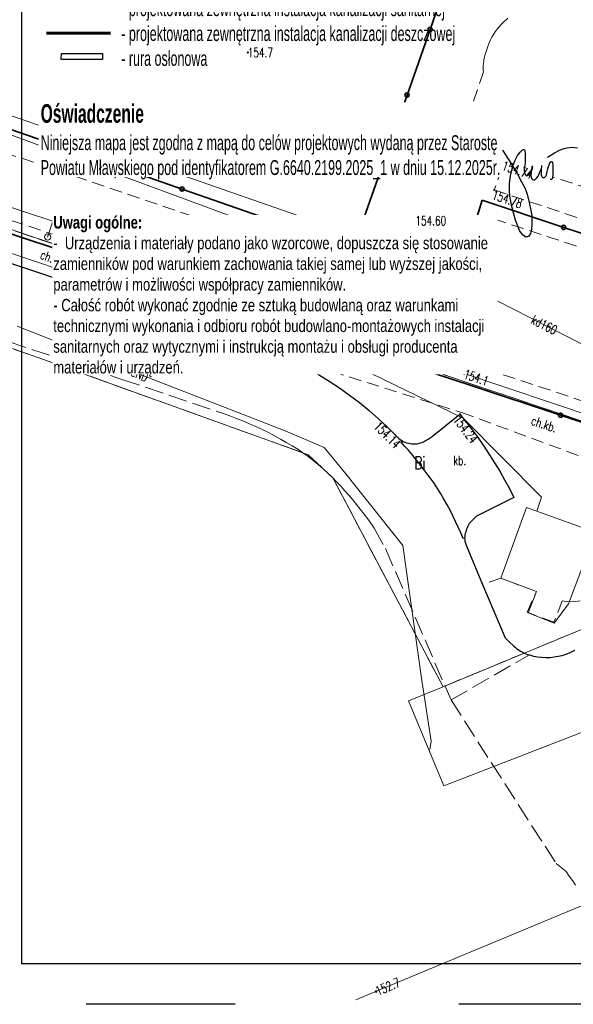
# Model space of a CAD drawing. Header units: metres. Extents: x 7454870 to 7460959, y 5886692 to 5887063.
# Tile 3 of 55: x 7457801 to 7457845, y 5886786 to 5886865. Entities that reach past the tile are written whole.
import ezdxf
from ezdxf import colors
from ezdxf.entities.mleader import LeaderData, LeaderLine
from ezdxf.enums import TextEntityAlignment as Align
from ezdxf.math import Vec2, Vec3

# ---------------------------------------------------------------- set-up
doc = ezdxf.new("R2010")
doc.units = ezdxf.units.M
doc.header["$MEASUREMENT"] = 0
for name, pattern in [('1_OTKC', [1.5, 1, -0.5]), ('1_OTKJ', [2, 1.5, -0.5]), ('1_OTKK', [0]), ('1_OTKU', [2, 1.5, -0.5]), ('1_OTSP', [1.5, 1, -0.5]), ('1_OTSZ', [1.5, 1, -0.5]), ('3_SUEP_A', [0]), ('3_SUKP', [0]), ('3_SUTP_A', [0]), ('3_SUWP', [0]), ('ACAD_ISO03W100', [30, 12, -18]), ('EGDE', [0]), ('EGKK', [2, 1.5, -0.5])]:
    doc.linetypes.add(name, pattern=pattern)
doc.layers.get('0').update_dxf_attribs({"color": 210, "linetype": 'CONTINUOUS', "lineweight": 100})
for name, color, linetype in [('- kanalizacja deszczowa', 110, 'CONTINUOUS'), ('- kanalizacja deszczowa opis', 111, 'CONTINUOUS'), ('- rury osłonowe', 5, 'CONTINUOUS'), ('^ podpisy', 5, 'CONTINUOUS'), ('^ ramka cienka', 1, 'CONTINUOUS'), ('^ ramka opisy', 15, 'CONTINUOUS'), ('^ ramka podpisy', 5, 'CONTINUOUS')]:
    doc.layers.add(name, color=color, linetype=linetype)
for name, color, linetype, lineweight in [('Dzialki', 7, 'EGDE', 18), ('Kontury', 3, 'EGKK', 18), ('Numery_konturow', 3, 'CONTINUOUS', 9), ('OTK_E_T_0', 7, 'CONTINUOUS', 0), ('OTK_E_T_1', 7, 'CONTINUOUS', 0), ('OTK_E_T_3', 7, 'CONTINUOUS', 0), ('OTK_L_0', 7, '1_OTKJ', 18), ('OTK_L_1', 7, '1_OTKK', 25), ('OTK_L_2', 7, '1_OTKC', 18), ('OTK_L_4', 7, '1_OTKU', 18), ('OTO_L_0', 7, 'CONTINUOUS', 35), ('OTR_T_0', 7, 'CONTINUOUS', 18), ('OTR_T_1', 7, 'CONTINUOUS', 18), ('OTS_L_1', 7, '1_OTSP', 18), ('OTS_L_2', 7, '1_OTSZ', 18), ('SUE_T_3', 7, 'CONTINUOUS', 18), ('SUEP_E_T_0', 1, 'CONTINUOUS', 0), ('SUEP_L_0', 1, '3_SUEP_A', 18), ('SUER_T_0', 1, 'CONTINUOUS', 18), ('SUKP_E_T_0', 36, 'CONTINUOUS', 0), ('SUKP_L_0', 36, '3_SUKP', 18), ('SUKR_T_0', 36, 'CONTINUOUS', 18), ('SUP_E_T_1', 7, 'CONTINUOUS', 0), ('SUP_T_4', 7, 'CONTINUOUS', 18), ('SUTP_L_0', 30, '3_SUTP_A', 18), ('SUTR_T_0', 30, 'CONTINUOUS', 18), ('SUWP_E_T_0', 5, 'CONTINUOUS', 0), ('SUWP_L_0', 5, '3_SUWP', 18)]:
    doc.layers.add(name, color=color, linetype=linetype, lineweight=lineweight)
doc.styles.add('ARIAL', font='arial.ttf')
doc.styles.get("Standard").update_dxf_attribs({"font": 'Simplex.SHX', "width": 0.75})
doc.styles.add('styl tekstu_1-50', font='arial.ttf', dxfattribs={"width": 0.8, "height": 10})
doc.styles.add('styl tekstu_1-500', font='arial.ttf', dxfattribs={"width": 0.8, "height": 100})

# ---------------------------------------------------------------- blocks, each defined once
blk = doc.blocks.new('2_OTRN')
at = {"color": 0, "linetype": 'Continuous'}
blk.add_circle((0, 0), 0.045, dxfattribs=at)
blk = doc.blocks.new('2_OTRS')
at = {"color": 0, "linetype": 'Continuous'}
blk.add_circle((0, 0), 0.045, dxfattribs=at)
blk = doc.blocks.new('4_SUPP')
at = {"color": 0, "linetype": 'Continuous'}
blk.add_circle((0, 0), 0.25, dxfattribs=at)
blk = doc.blocks.new('4_SUPS')
at = {"color": 0, "linetype": 'Continuous'}
blk.add_circle((0, 0), 0.0625, dxfattribs=at)
blk = doc.blocks.new('4_SUPW')
at = {"color": 0, "linetype": 'Continuous'}
blk.add_circle((0, 0), 0.25, dxfattribs=at)
blk = doc.blocks.new('Paweł Tomaszewski')
at = {"layer": '^ ramka podpisy'}
for points in [[(0, 0), (12.3, -18.8), (19.3, -30.1), (27.8, -44.4), (35.5, -58.9), (42.2, -71.4), (45.8, -81.5), (49.9, -97.2), (53.1, -112), (54.9, -121.5), (54.9, -129.9), (54.9, -138.7), (54.4, -147.5), (52, -155.2), (49.4, -160.2), (47, -161.6), (45, -161.6), (42.6, -161), (38.5, -158.2), (34.4, -153.4), (32, -149.6), (28.5, -141.3), (24.5, -130.4), (20.5, -116.3), (17.2, -104.6), (13.7, -85.6), (13.1, -74.8), (13.1, -62.4), (15, -46.8), (19.8, -28), (23.9, -18.3), (28, -9.8), (32.8, -3.8), (36.7, 0.3), (38.6, 1.6), (39.6, 1.7), (40.5, 1.5), (41.3, 0.6), (41.7, -0.4), (42, -1.7), (42.3, -5.7), (42.3, -9.6), (42.3, -14.1), (42.3, -22.4), (41.8, -28.5), (40.6, -33.6), (40.6, -37.6), (41.3, -42), (42.1, -44.7), (43.8, -46.7), (44.6, -47.2), (46, -47.3), (47.2, -46.8), (48.3, -45.9), (49.2, -44.4), (50.9, -42.2), (52.7, -40.1), (54.3, -38.3), (55.8, -34.5), (56.2, -33.1), (56.5, -31.1), (56.5, -30.4), (55.8, -30.2), (55.1, -30.2), (54.7, -30.9), (54.7, -32), (53.8, -41), (53.2, -46.8), (53.6, -50), (54.8, -53.1), (56.1, -54.6), (57.9, -55.2), (60.1, -54.8), (62.5, -53.5), (64.4, -51.3), (66.4, -48.1)], [(84, -12.6), (97.1, -4.7), (106.2, -0.1), (114.9, 3.4), (120.3, 4.8), (124.9, 5.4), (129.8, 5.9), (134.9, 5.4), (140, 4.7)], [(198.7, -51.6), (198.7, -56.5), (199.7, -61.1), (200.8, -62.6), (201.9, -62.8), (202.9, -62), (203.4, -60.4), (204, -56.5), (205, -51.5), (206.1, -47.2), (206.1, -42), (206.1, -32.2), (206.1, -21.9), (206.1, -14.8), (205.2, -9.4), (203.9, -2.4), (202.8, 5.7), (201.7, 11), (200.3, 14.6), (199.5, 16.8), (198.7, 17.1), (198.3, 17.1), (197.9, 16.5), (197.7, 15.1), (196.7, 10.3), (194.7, 5.3), (194.3, -1.5), (194.9, -9.4), (196, -12.8), (197.9, -15.6), (200.7, -17.1), (203.4, -17.6), (205.7, -17.9), (207.9, -17.9), (210.3, -17.3), (215.4, -15.5), (220.7, -13.1), (226.1, -9.5), (229.2, -7.7), (230.2, -6.5), (230.8, -5.3), (231.7, -4.9), (232.3, -5.1), (232.6, -5.7), (232.5, -6.8), (231.3, -9.3), (227.8, -14.9), (227, -16.6), (227, -18.2), (228.4, -18.5), (230, -18.1), (231.3, -17.2), (232.9, -15.4), (234.2, -13.9), (239.3, -9.6), (243.5, -6.8), (246.1, -4.7), (249, -4), (250.9, -4.5), (252.4, -5.9), (252.9, -7.6), (252.9, -9.7), (252.7, -12.5), (252.2, -14.9), (251.8, -16.6), (252.1, -18.3), (252.8, -19.2), (253.7, -19.6), (254.6, -19.4), (255.5, -18.4), (256.6, -16.4), (258.2, -14.2), (260.2, -12.1), (261.7, -10.7), (263.1, -10.2), (264.6, -10.2), (266.3, -10.7), (267.6, -11.7), (268.7, -13.3), (269.5, -14.8), (270.9, -16), (272.9, -16.6), (275.1, -16.3), (276.3, -15.7), (278.6, -14.5), (283.5, -11.7), (288.7, -8.3), (296.2, -3.3), (302, -0.4), (307.3, 1.5), (311.5, 2.3), (316.3, 2.7), (320, 2.2)], [(66.4, -48.1), (68.5, -43.7), (69.9, -39.9), (72.3, -35.3), (73.4, -31.5), (73.7, -28.3)], [(72.2, -35.5), (72, -39), (72, -42.5), (72, -45.5), (72.8, -47.9), (74, -49.9), (75.5, -50.8), (76.8, -51), (78.1, -50.7), (79.7, -49.6), (81.1, -48), (82.2, -45.5), (82.7, -42.7), (83.3, -39.4), (84.6, -34.3), (86.1, -30.5), (87.8, -25.1), (89.3, -22.2), (90.5, -20.8), (91.7, -20.8), (92.7, -21.4), (93.5, -23.1), (93.7, -26.2), (94, -31.6), (94, -41.3), (94, -46.4), (93.5, -50.7), (92.7, -53.4), (91.6, -54.6), (89.2, -54.6)]]:
    blk.add_lwpolyline(points, dxfattribs=at)

msp = doc.modelspace()

# ---------------------------------------------------------------- linework, layer by layer
at = {"layer": '- kanalizacja deszczowa', "linetype": 'Continuous', "lineweight": 60}
msp.add_line((7457808.158, 5886864.282), (7457803.01, 5886864.282), dxfattribs=at)
at = {"layer": '- rury osłonowe', "color": 7}
msp.add_lwpolyline([(7457804.207, 5886862.638), (7457807.532, 5886862.638), (7457807.529, 5886862.139), (7457804.205, 5886862.139), (7457804.207, 5886862.638)], dxfattribs=at)
at = {"layer": '^ ramka cienka', "color": 215}
for p, q in [((7457801.034, 5886789.339), (7457801.034, 5886931.339)), ((7457994.704, 5886789.339), (7457801.034, 5886789.339))]:
    msp.add_line(p, q, dxfattribs=at)
at = {"layer": '^ ramka cienka', "color": 8, "linetype": 'ACAD_ISO03W100'}
msp.add_line((7457998.204, 5886786.089), (7457788.204, 5886786.089), dxfattribs=at)
at = {"layer": 'Dzialki'}
for p, q in [((7457764.48, 5886860.41), (7457868.5, 5886825.54)), ((7457783.45, 5886844.76), (7457802.77, 5886838)), ((7457802.77, 5886838), (7457820.09, 5886831.77)), ((7457820.09, 5886831.77), (7457824.09, 5886830.33)), ((7457824.09, 5886830.33), (7457826.06, 5886828.47)), ((7457826.06, 5886828.47), (7457834.94, 5886811.66)), ((7457839.6, 5886820.39), (7457841.66, 5886826.09)), ((7457841.66, 5886826.09), (7457847.2, 5886824.09)), ((7457868.5, 5886825.54), (7457834.94, 5886811.66)), ((7457847.2, 5886824.09), (7457845.05, 5886818.33)), ((7457842.47, 5886819.31), (7457839.6, 5886820.39)), ((7457841.78, 5886817.6), (7457842.47, 5886819.31)), ((7457845.05, 5886818.33), (7457843.88, 5886816.77)), ((7457843.88, 5886816.77), (7457841.78, 5886817.6)), ((7457834.94, 5886811.66), (7457832.16, 5886810.51)), ((7457832.16, 5886810.51), (7457834.99, 5886803.69)), ((7457834.99, 5886803.69), (7457848.42, 5886808.89))]:
    msp.add_line(p, q, dxfattribs=at)
at = {"layer": 'Kontury'}
for p, q in [((7457764.48, 5886860.41), (7457868.5, 5886825.54)), ((7457783.45, 5886844.76), (7457802.77, 5886838)), ((7457802.77, 5886838), (7457820.09, 5886831.77)), ((7457820.09, 5886831.77), (7457824.09, 5886830.33)), ((7457824.09, 5886830.33), (7457826.06, 5886828.47)), ((7457826.06, 5886828.47), (7457834.94, 5886811.66)), ((7457834.94, 5886811.66), (7457868.5, 5886825.54))]:
    msp.add_line(p, q, dxfattribs=at)
at = {"layer": 'OTK_L_0', "linetype": '1_OTKJ'}
for p, q in [((7457819.42, 5886839.3), (7457797.87, 5886846.49)), ((7457796.139, 5886840.717), (7457804.36, 5886837.97)), ((7457819.785, 5886839.159), (7457819.42, 5886839.3)), ((7457820.15, 5886839.016), (7457819.785, 5886839.159)), ((7457820.514, 5886838.871), (7457820.15, 5886839.016)), ((7457820.877, 5886838.725), (7457820.514, 5886838.871)), ((7457821.239, 5886838.577), (7457820.877, 5886838.725)), ((7457821.601, 5886838.427), (7457821.239, 5886838.577)), ((7457804.36, 5886837.97), (7457809.08, 5886836.4)), ((7457821.962, 5886838.275), (7457821.601, 5886838.427)), ((7457822.322, 5886838.122), (7457821.962, 5886838.275)), ((7457822.681, 5886837.967), (7457822.322, 5886838.122)), ((7457823.04, 5886837.81), (7457822.681, 5886837.967)), ((7457824.046, 5886837.284), (7457823.04, 5886837.81)), ((7457824.915, 5886836.789), (7457824.046, 5886837.284)), ((7457809.08, 5886836.4), (7457817.25, 5886833.64)), ((7457825.767, 5886836.265), (7457824.915, 5886836.789)), ((7457826.601, 5886835.713), (7457825.767, 5886836.265)), ((7457827.415, 5886835.133), (7457826.601, 5886835.713)), ((7457828.21, 5886834.525), (7457827.415, 5886835.133)), ((7457828.983, 5886833.892), (7457828.21, 5886834.525)), ((7457829.735, 5886833.233), (7457828.983, 5886833.892)), ((7457817.25, 5886833.64), (7457817.781, 5886833.455)), ((7457817.781, 5886833.455), (7457818.307, 5886833.258)), ((7457818.307, 5886833.258), (7457818.83, 5886833.051)), ((7457818.83, 5886833.051), (7457819.348, 5886832.832)), ((7457830.464, 5886832.548), (7457829.735, 5886833.233)), ((7457819.348, 5886832.832), (7457819.861, 5886832.603)), ((7457819.861, 5886832.603), (7457820.37, 5886832.363)), ((7457820.37, 5886832.363), (7457820.873, 5886832.113)), ((7457820.873, 5886832.113), (7457821.371, 5886831.852)), ((7457831.17, 5886831.84), (7457830.464, 5886832.548)), ((7457821.371, 5886831.852), (7457821.863, 5886831.581)), ((7457821.863, 5886831.581), (7457822.35, 5886831.3)), ((7457831.269, 5886831.735), (7457831.17, 5886831.84)), ((7457831.376, 5886831.638), (7457831.269, 5886831.735)), ((7457831.491, 5886831.55), (7457831.376, 5886831.638)), ((7457831.611, 5886831.47), (7457831.491, 5886831.55)), ((7457831.59, 5886831.32), (7457831.72, 5886831.41)), ((7457831.87, 5886831.005), (7457831.59, 5886831.32)), ((7457831.72, 5886831.41), (7457831.611, 5886831.47)), ((7457822.35, 5886831.3), (7457822.796, 5886831.04)), ((7457822.796, 5886831.04), (7457823.234, 5886830.767)), ((7457823.234, 5886830.767), (7457823.663, 5886830.48)), ((7457832.147, 5886830.687), (7457831.87, 5886831.005)), ((7457832.419, 5886830.366), (7457832.147, 5886830.687)), ((7457823.663, 5886830.48), (7457824.084, 5886830.181)), ((7457824.084, 5886830.181), (7457824.495, 5886829.869)), ((7457824.495, 5886829.869), (7457824.897, 5886829.544)), ((7457832.688, 5886830.041), (7457832.419, 5886830.366)), ((7457832.953, 5886829.714), (7457832.688, 5886830.041)), ((7457824.897, 5886829.544), (7457825.289, 5886829.208)), ((7457825.289, 5886829.208), (7457825.67, 5886828.86)), ((7457833.215, 5886829.383), (7457832.953, 5886829.714)), ((7457833.472, 5886829.049), (7457833.215, 5886829.383)), ((7457833.725, 5886828.712), (7457833.472, 5886829.049)), ((7457825.67, 5886828.86), (7457826.04, 5886828.5)), ((7457826.04, 5886828.5), (7457826.4, 5886828.13)), ((7457833.975, 5886828.373), (7457833.725, 5886828.712)), ((7457834.22, 5886828.03), (7457833.975, 5886828.373)), ((7457826.4, 5886828.13), (7457826.724, 5886827.779)), ((7457826.724, 5886827.779), (7457827.043, 5886827.424)), ((7457827.043, 5886827.424), (7457827.357, 5886827.064)), ((7457834.493, 5886827.607), (7457834.22, 5886828.03)), ((7457834.758, 5886827.179), (7457834.493, 5886827.607)), ((7457827.357, 5886827.064), (7457827.665, 5886826.699)), ((7457827.665, 5886826.699), (7457827.968, 5886826.33)), ((7457835.014, 5886826.745), (7457834.758, 5886827.179)), ((7457835.262, 5886826.307), (7457835.014, 5886826.745)), ((7457827.968, 5886826.33), (7457828.265, 5886825.956)), ((7457828.265, 5886825.956), (7457828.557, 5886825.579)), ((7457835.501, 5886825.863), (7457835.262, 5886826.307)), ((7457835.731, 5886825.415), (7457835.501, 5886825.863)), ((7457828.557, 5886825.579), (7457828.844, 5886825.196)), ((7457828.844, 5886825.196), (7457829.125, 5886824.81)), ((7457835.952, 5886824.963), (7457835.731, 5886825.415)), ((7457829.125, 5886824.81), (7457829.4, 5886824.42)), ((7457829.4, 5886824.42), (7457830.31, 5886822.77)), ((7457836.164, 5886824.506), (7457835.952, 5886824.963)), ((7457836.366, 5886824.045), (7457836.164, 5886824.506)), ((7457836.56, 5886823.58), (7457836.366, 5886824.045)), ((7457836.67, 5886823.62), (7457836.56, 5886823.58)), ((7457836.681, 5886823.501), (7457836.67, 5886823.62)), ((7457836.699, 5886823.383), (7457836.681, 5886823.501)), ((7457836.741, 5886823.209), (7457836.699, 5886823.383)), ((7457830.31, 5886822.77), (7457835.58, 5886810.59)), ((7457836.8, 5886823.04), (7457836.741, 5886823.209)), ((7457838.128, 5886819.892), (7457836.8, 5886823.04)), ((7457839.94, 5886815.6), (7457838.128, 5886819.892)), ((7457840.26, 5886815.26), (7457839.94, 5886815.6)), ((7457840.64, 5886814.93), (7457840.26, 5886815.26)), ((7457840.748, 5886814.833), (7457840.64, 5886814.93)), ((7457840.861, 5886814.74), (7457840.748, 5886814.833)), ((7457840.977, 5886814.653), (7457840.861, 5886814.74)), ((7457835.58, 5886810.59), (7457841.89, 5886814.21)), ((7457841.098, 5886814.572), (7457840.977, 5886814.653)), ((7457841.223, 5886814.496), (7457841.098, 5886814.572)), ((7457841.35, 5886814.427), (7457841.223, 5886814.496)), ((7457841.481, 5886814.363), (7457841.35, 5886814.427)), ((7457841.615, 5886814.306), (7457841.481, 5886814.363)), ((7457841.751, 5886814.255), (7457841.615, 5886814.306)), ((7457841.89, 5886814.21), (7457841.751, 5886814.255)), ((7457842.214, 5886814.126), (7457841.89, 5886814.21)), ((7457842.544, 5886814.064), (7457842.214, 5886814.126)), ((7457842.877, 5886814.026), (7457842.544, 5886814.064)), ((7457843.212, 5886814.01), (7457842.877, 5886814.026)), ((7457843.547, 5886814.018), (7457843.212, 5886814.01)), ((7457843.88, 5886814.049), (7457843.547, 5886814.018)), ((7457844.211, 5886814.103), (7457843.88, 5886814.049)), ((7457844.537, 5886814.18), (7457844.211, 5886814.103)), ((7457844.857, 5886814.279), (7457844.537, 5886814.18)), ((7457845.17, 5886814.4), (7457844.857, 5886814.279)), ((7457845.548, 5886814.612), (7457845.17, 5886814.4)), ((7457835.58, 5886810.59), (7457844.051, 5886797.418)), ((7457844.051, 5886797.418), (7457844.453, 5886797.108)), ((7457844.453, 5886797.108), (7457844.84, 5886796.78)), ((7457844.84, 5886796.78), (7457845.097, 5886796.414)), ((7457845.097, 5886796.414), (7457845.35, 5886796.045)), ((7457845.35, 5886796.045), (7457845.598, 5886795.673))]:
    msp.add_line(p, q, dxfattribs=at)
at = {"layer": 'OTK_L_1', "linetype": '1_OTKK'}
for p, q in [((7457797.87, 5886846.49), (7457819.42, 5886839.3)), ((7457819.42, 5886839.3), (7457819.785, 5886839.159)), ((7457819.785, 5886839.159), (7457820.15, 5886839.016)), ((7457820.15, 5886839.016), (7457820.514, 5886838.871)), ((7457820.514, 5886838.871), (7457820.877, 5886838.725)), ((7457820.877, 5886838.725), (7457821.239, 5886838.577)), ((7457821.239, 5886838.577), (7457821.601, 5886838.427)), ((7457821.601, 5886838.427), (7457821.962, 5886838.275)), ((7457821.962, 5886838.275), (7457822.322, 5886838.122)), ((7457822.322, 5886838.122), (7457822.681, 5886837.967)), ((7457822.681, 5886837.967), (7457823.04, 5886837.81)), ((7457823.04, 5886837.81), (7457824.046, 5886837.284)), ((7457824.046, 5886837.284), (7457824.915, 5886836.789)), ((7457824.915, 5886836.789), (7457825.767, 5886836.265)), ((7457825.767, 5886836.265), (7457826.601, 5886835.713)), ((7457826.601, 5886835.713), (7457827.415, 5886835.133)), ((7457827.415, 5886835.133), (7457828.21, 5886834.525)), ((7457828.21, 5886834.525), (7457828.983, 5886833.892)), ((7457828.983, 5886833.892), (7457829.735, 5886833.233)), ((7457829.735, 5886833.233), (7457830.464, 5886832.548)), ((7457834.08, 5886831.82), (7457836.3, 5886833.59)), ((7457836.3, 5886833.59), (7457836.801, 5886832.966)), ((7457836.801, 5886832.966), (7457837.288, 5886832.332)), ((7457830.464, 5886832.548), (7457831.17, 5886831.84)), ((7457837.288, 5886832.332), (7457837.76, 5886831.686)), ((7457831.17, 5886831.84), (7457831.269, 5886831.735)), ((7457831.269, 5886831.735), (7457831.376, 5886831.638)), ((7457831.376, 5886831.638), (7457831.491, 5886831.55)), ((7457831.491, 5886831.55), (7457831.611, 5886831.47)), ((7457831.87, 5886831.005), (7457831.59, 5886831.32)), ((7457831.611, 5886831.47), (7457831.72, 5886831.41)), ((7457831.72, 5886831.41), (7457831.87, 5886831.341)), ((7457831.87, 5886831.341), (7457832.005, 5886831.292)), ((7457833.16, 5886831.29), (7457833.259, 5886831.329)), ((7457833.259, 5886831.329), (7457833.357, 5886831.372)), ((7457833.357, 5886831.372), (7457833.453, 5886831.417)), ((7457833.453, 5886831.417), (7457833.548, 5886831.466)), ((7457833.548, 5886831.466), (7457833.641, 5886831.518)), ((7457833.641, 5886831.518), (7457833.733, 5886831.573)), ((7457833.733, 5886831.573), (7457833.823, 5886831.63)), ((7457833.823, 5886831.63), (7457833.91, 5886831.691)), ((7457833.91, 5886831.691), (7457833.996, 5886831.754)), ((7457833.996, 5886831.754), (7457834.08, 5886831.82)), ((7457837.76, 5886831.686), (7457838.218, 5886831.03)), ((7457832.147, 5886830.687), (7457831.87, 5886831.005)), ((7457832.005, 5886831.292), (7457832.145, 5886831.254)), ((7457832.145, 5886831.254), (7457832.286, 5886831.226)), ((7457832.419, 5886830.366), (7457832.147, 5886830.687)), ((7457832.286, 5886831.226), (7457832.43, 5886831.21)), ((7457832.43, 5886831.21), (7457832.578, 5886831.202)), ((7457832.578, 5886831.202), (7457832.725, 5886831.205)), ((7457832.725, 5886831.205), (7457832.873, 5886831.222)), ((7457832.873, 5886831.222), (7457833.018, 5886831.25)), ((7457833.018, 5886831.25), (7457833.16, 5886831.29)), ((7457838.218, 5886831.03), (7457838.66, 5886830.363)), ((7457832.688, 5886830.041), (7457832.419, 5886830.366)), ((7457832.953, 5886829.714), (7457832.688, 5886830.041)), ((7457838.66, 5886830.363), (7457839.087, 5886829.687)), ((7457833.215, 5886829.383), (7457832.953, 5886829.714)), ((7457833.472, 5886829.049), (7457833.215, 5886829.383)), ((7457833.725, 5886828.712), (7457833.472, 5886829.049)), ((7457839.087, 5886829.687), (7457839.499, 5886829.001)), ((7457839.499, 5886829.001), (7457839.895, 5886828.306)), ((7457833.975, 5886828.373), (7457833.725, 5886828.712)), ((7457834.22, 5886828.03), (7457833.975, 5886828.373)), ((7457839.895, 5886828.306), (7457840.276, 5886827.602)), ((7457834.493, 5886827.607), (7457834.22, 5886828.03)), ((7457834.758, 5886827.179), (7457834.493, 5886827.607)), ((7457840.276, 5886827.602), (7457840.64, 5886826.89)), ((7457835.014, 5886826.745), (7457834.758, 5886827.179)), ((7457835.262, 5886826.307), (7457835.014, 5886826.745)), ((7457840.64, 5886826.89), (7457837.64, 5886825.38)), ((7457835.501, 5886825.863), (7457835.262, 5886826.307)), ((7457835.731, 5886825.415), (7457835.501, 5886825.863)), ((7457835.952, 5886824.963), (7457835.731, 5886825.415)), ((7457837.64, 5886825.38), (7457837.05, 5886824.79)), ((7457836.164, 5886824.506), (7457835.952, 5886824.963)), ((7457836.366, 5886824.045), (7457836.164, 5886824.506)), ((7457836.797, 5886824.225), (7457836.762, 5886824.107)), ((7457836.838, 5886824.342), (7457836.797, 5886824.225)), ((7457836.884, 5886824.458), (7457836.838, 5886824.342)), ((7457836.935, 5886824.571), (7457836.884, 5886824.458)), ((7457836.99, 5886824.682), (7457836.935, 5886824.571)), ((7457837.05, 5886824.79), (7457836.99, 5886824.682)), ((7457836.56, 5886823.58), (7457836.366, 5886824.045)), ((7457836.685, 5886823.743), (7457836.67, 5886823.62)), ((7457836.67, 5886823.62), (7457836.681, 5886823.501)), ((7457836.681, 5886823.501), (7457836.699, 5886823.383)), ((7457836.705, 5886823.865), (7457836.685, 5886823.743)), ((7457836.699, 5886823.383), (7457836.741, 5886823.209)), ((7457836.731, 5886823.987), (7457836.705, 5886823.865)), ((7457836.762, 5886824.107), (7457836.731, 5886823.987)), ((7457836.741, 5886823.209), (7457836.8, 5886823.04)), ((7457836.8, 5886823.04), (7457838.128, 5886819.892)), ((7457838.128, 5886819.892), (7457839.94, 5886815.6)), ((7457839.94, 5886815.6), (7457840.26, 5886815.26)), ((7457840.26, 5886815.26), (7457840.64, 5886814.93)), ((7457840.64, 5886814.93), (7457840.748, 5886814.833)), ((7457840.748, 5886814.833), (7457840.861, 5886814.74)), ((7457840.861, 5886814.74), (7457840.977, 5886814.653)), ((7457840.977, 5886814.653), (7457841.098, 5886814.572)), ((7457841.098, 5886814.572), (7457841.223, 5886814.496)), ((7457841.223, 5886814.496), (7457841.35, 5886814.427)), ((7457841.35, 5886814.427), (7457841.481, 5886814.363)), ((7457841.481, 5886814.363), (7457841.615, 5886814.306)), ((7457841.615, 5886814.306), (7457841.751, 5886814.255)), ((7457841.751, 5886814.255), (7457841.89, 5886814.21)), ((7457841.89, 5886814.21), (7457842.214, 5886814.126)), ((7457842.214, 5886814.126), (7457842.544, 5886814.064)), ((7457842.544, 5886814.064), (7457842.877, 5886814.026)), ((7457842.877, 5886814.026), (7457843.212, 5886814.01)), ((7457843.212, 5886814.01), (7457843.547, 5886814.018)), ((7457843.547, 5886814.018), (7457843.88, 5886814.049)), ((7457843.88, 5886814.049), (7457844.211, 5886814.103)), ((7457844.211, 5886814.103), (7457844.537, 5886814.18)), ((7457844.537, 5886814.18), (7457844.857, 5886814.279)), ((7457844.857, 5886814.279), (7457845.17, 5886814.4)), ((7457845.17, 5886814.4), (7457845.548, 5886814.612))]:
    msp.add_line(p, q, dxfattribs=at)
at = {"layer": 'OTK_L_2', "linetype": '1_OTKC'}
for p, q in [((7457839.87, 5886854), (7457839.69, 5886853.41)), ((7457861.01, 5886846.99), (7457839.87, 5886854)), ((7457839.69, 5886853.41), (7457839.06, 5886851.65)), ((7457839.06, 5886851.65), (7457858.99, 5886845.02)), ((7457823.78, 5886840.32), (7457798.53, 5886848.65)), ((7457797.87, 5886846.49), (7457819.42, 5886839.3)), ((7457837.28, 5886835.87), (7457823.78, 5886840.32)), ((7457819.42, 5886839.3), (7457819.785, 5886839.159)), ((7457819.785, 5886839.159), (7457820.15, 5886839.016)), ((7457820.15, 5886839.016), (7457820.514, 5886838.871)), ((7457820.514, 5886838.871), (7457820.877, 5886838.725)), ((7457820.877, 5886838.725), (7457821.239, 5886838.577)), ((7457821.239, 5886838.577), (7457821.601, 5886838.427)), ((7457821.601, 5886838.427), (7457821.962, 5886838.275)), ((7457821.962, 5886838.275), (7457822.322, 5886838.122)), ((7457822.322, 5886838.122), (7457822.681, 5886837.967)), ((7457822.681, 5886837.967), (7457823.04, 5886837.81)), ((7457823.04, 5886837.81), (7457823.1, 5886837.95)), ((7457823.1, 5886837.95), (7457836.44, 5886833.73)), ((7457853.853, 5886830.386), (7457837.28, 5886835.87)), ((7457836.44, 5886833.73), (7457851.51, 5886828.19)), ((7457839.6, 5886820.39), (7457838.128, 5886819.892)), ((7457842.454, 5886819.315), (7457839.6, 5886820.39)), ((7457838.128, 5886819.892), (7457839.94, 5886815.6)), ((7457841.71, 5886817.66), (7457842.454, 5886819.315)), ((7457844.537, 5886818.576), (7457843.86, 5886816.84)), ((7457844.855, 5886818.518), (7457844.537, 5886818.576)), ((7457845.416, 5886818.502), (7457844.855, 5886818.518)), ((7457845.974, 5886818.568), (7457845.416, 5886818.502)), ((7457843.86, 5886816.84), (7457841.71, 5886817.66)), ((7457839.94, 5886815.6), (7457840.26, 5886815.26)), ((7457840.26, 5886815.26), (7457840.64, 5886814.93)), ((7457840.64, 5886814.93), (7457840.748, 5886814.833)), ((7457840.748, 5886814.833), (7457840.861, 5886814.74)), ((7457840.861, 5886814.74), (7457840.977, 5886814.653)), ((7457840.977, 5886814.653), (7457841.098, 5886814.572)), ((7457841.098, 5886814.572), (7457841.223, 5886814.496)), ((7457841.223, 5886814.496), (7457841.35, 5886814.427)), ((7457841.35, 5886814.427), (7457841.481, 5886814.363)), ((7457841.481, 5886814.363), (7457841.615, 5886814.306)), ((7457841.615, 5886814.306), (7457841.751, 5886814.255)), ((7457841.751, 5886814.255), (7457841.89, 5886814.21)), ((7457841.89, 5886814.21), (7457842.214, 5886814.126)), ((7457842.214, 5886814.126), (7457842.544, 5886814.064)), ((7457842.544, 5886814.064), (7457842.877, 5886814.026)), ((7457842.877, 5886814.026), (7457843.212, 5886814.01)), ((7457843.212, 5886814.01), (7457843.547, 5886814.018)), ((7457843.547, 5886814.018), (7457843.88, 5886814.049)), ((7457843.88, 5886814.049), (7457844.211, 5886814.103)), ((7457844.211, 5886814.103), (7457844.537, 5886814.18)), ((7457844.537, 5886814.18), (7457844.857, 5886814.279)), ((7457844.857, 5886814.279), (7457845.17, 5886814.4)), ((7457845.17, 5886814.4), (7457845.548, 5886814.612))]:
    msp.add_line(p, q, dxfattribs=at)
at = {"layer": 'OTK_L_4', "linetype": '1_OTKU'}
for p, q in [((7457836.3, 5886833.59), (7457834.08, 5886831.82)), ((7457836.801, 5886832.966), (7457836.3, 5886833.59)), ((7457837.288, 5886832.332), (7457836.801, 5886832.966)), ((7457837.76, 5886831.686), (7457837.288, 5886832.332)), ((7457831.72, 5886831.41), (7457831.59, 5886831.32)), ((7457831.59, 5886831.32), (7457831.87, 5886831.005)), ((7457831.87, 5886831.341), (7457831.72, 5886831.41)), ((7457832.005, 5886831.292), (7457831.87, 5886831.341)), ((7457833.259, 5886831.329), (7457833.16, 5886831.29)), ((7457833.357, 5886831.372), (7457833.259, 5886831.329)), ((7457833.453, 5886831.417), (7457833.357, 5886831.372)), ((7457833.548, 5886831.466), (7457833.453, 5886831.417)), ((7457833.641, 5886831.518), (7457833.548, 5886831.466)), ((7457833.733, 5886831.573), (7457833.641, 5886831.518)), ((7457833.823, 5886831.63), (7457833.733, 5886831.573)), ((7457833.91, 5886831.691), (7457833.823, 5886831.63)), ((7457833.996, 5886831.754), (7457833.91, 5886831.691)), ((7457834.08, 5886831.82), (7457833.996, 5886831.754)), ((7457838.218, 5886831.03), (7457837.76, 5886831.686)), ((7457831.87, 5886831.005), (7457832.147, 5886830.687)), ((7457832.145, 5886831.254), (7457832.005, 5886831.292)), ((7457832.286, 5886831.226), (7457832.145, 5886831.254)), ((7457832.147, 5886830.687), (7457832.419, 5886830.366)), ((7457832.43, 5886831.21), (7457832.286, 5886831.226)), ((7457832.578, 5886831.202), (7457832.43, 5886831.21)), ((7457832.725, 5886831.205), (7457832.578, 5886831.202)), ((7457832.873, 5886831.222), (7457832.725, 5886831.205)), ((7457833.018, 5886831.25), (7457832.873, 5886831.222)), ((7457833.16, 5886831.29), (7457833.018, 5886831.25)), ((7457838.66, 5886830.363), (7457838.218, 5886831.03)), ((7457832.419, 5886830.366), (7457832.688, 5886830.041)), ((7457832.688, 5886830.041), (7457832.953, 5886829.714)), ((7457839.087, 5886829.687), (7457838.66, 5886830.363)), ((7457832.953, 5886829.714), (7457833.215, 5886829.383)), ((7457833.215, 5886829.383), (7457833.472, 5886829.049)), ((7457833.472, 5886829.049), (7457833.725, 5886828.712)), ((7457839.499, 5886829.001), (7457839.087, 5886829.687)), ((7457839.895, 5886828.306), (7457839.499, 5886829.001)), ((7457833.725, 5886828.712), (7457833.975, 5886828.373)), ((7457833.975, 5886828.373), (7457834.22, 5886828.03)), ((7457840.276, 5886827.602), (7457839.895, 5886828.306)), ((7457834.22, 5886828.03), (7457834.493, 5886827.607)), ((7457834.493, 5886827.607), (7457834.758, 5886827.179)), ((7457840.64, 5886826.89), (7457840.276, 5886827.602)), ((7457834.758, 5886827.179), (7457835.014, 5886826.745)), ((7457835.014, 5886826.745), (7457835.262, 5886826.307)), ((7457837.64, 5886825.38), (7457840.64, 5886826.89)), ((7457835.262, 5886826.307), (7457835.501, 5886825.863)), ((7457835.501, 5886825.863), (7457835.731, 5886825.415)), ((7457835.731, 5886825.415), (7457835.952, 5886824.963)), ((7457837.05, 5886824.79), (7457837.64, 5886825.38)), ((7457835.952, 5886824.963), (7457836.164, 5886824.506)), ((7457836.164, 5886824.506), (7457836.366, 5886824.045)), ((7457836.762, 5886824.107), (7457836.797, 5886824.225)), ((7457836.797, 5886824.225), (7457836.838, 5886824.342)), ((7457836.838, 5886824.342), (7457836.884, 5886824.458)), ((7457836.884, 5886824.458), (7457836.935, 5886824.571)), ((7457836.935, 5886824.571), (7457836.99, 5886824.682)), ((7457836.99, 5886824.682), (7457837.05, 5886824.79)), ((7457836.366, 5886824.045), (7457836.56, 5886823.58)), ((7457836.56, 5886823.58), (7457836.67, 5886823.62)), ((7457836.67, 5886823.62), (7457836.685, 5886823.743)), ((7457836.685, 5886823.743), (7457836.705, 5886823.865)), ((7457836.705, 5886823.865), (7457836.731, 5886823.987)), ((7457836.731, 5886823.987), (7457836.762, 5886824.107))]:
    msp.add_line(p, q, dxfattribs=at)
at = {"layer": 'OTO_L_0'}
for p, q in [((7457833.89, 5886864.569), (7457835.74, 5886869.85)), ((7457832.04, 5886859.289), (7457833.89, 5886864.569)), ((7457830.19, 5886854.008), (7457832.04, 5886859.289)), ((7457800.137, 5886856.512), (7457807.031, 5886854.117)), ((7457807.031, 5886854.117), (7457813.924, 5886851.721)), ((7457827.71, 5886846.93), (7457830.19, 5886854.008)), ((7457813.924, 5886851.721), (7457820.817, 5886849.326)), ((7457838.1, 5886850.82), (7457835.9, 5886843.65)), ((7457844.653, 5886848.632), (7457838.1, 5886850.82)), ((7457820.817, 5886849.326), (7457827.71, 5886846.93)), ((7457798.53, 5886848.65), (7457805.652, 5886846.3)), ((7457851.206, 5886846.445), (7457844.653, 5886848.632)), ((7457805.652, 5886846.3), (7457811.695, 5886844.307)), ((7457811.695, 5886844.307), (7457817.737, 5886842.313)), ((7457835.9, 5886843.65), (7457833.859, 5886836.998)), ((7457817.737, 5886842.313), (7457823.78, 5886840.32)), ((7457823.78, 5886840.32), (7457830.903, 5886837.972)), ((7457830.903, 5886837.972), (7457837.28, 5886835.87)), ((7457837.28, 5886835.87), (7457844.4, 5886833.514)), ((7457844.4, 5886833.514), (7457849.127, 5886831.95))]:
    msp.add_line(p, q, dxfattribs=at)
for centre in [(7457833.89, 5886864.569), (7457832.04, 5886859.289), (7457807.031, 5886854.117), (7457830.19, 5886854.008), (7457813.924, 5886851.721), (7457820.817, 5886849.326), (7457844.653, 5886848.632), (7457805.652, 5886846.3), (7457811.695, 5886844.307), (7457835.9, 5886843.65), (7457817.737, 5886842.313), (7457830.903, 5886837.972), (7457844.4, 5886833.514)]:
    msp.add_circle(centre, 0.17, dxfattribs=at)
at = {"layer": 'OTS_L_1', "linetype": '1_OTSP'}
for p, q in [((7457827.71, 5886846.93), (7457835.74, 5886869.85)), ((7457840.153, 5886865.469), (7457840.012, 5886865.35)), ((7457839.444, 5886864.781), (7457839.288, 5886864.585)), ((7457839.61, 5886864.97), (7457839.444, 5886864.781)), ((7457839.741, 5886865.1), (7457839.61, 5886864.97)), ((7457839.875, 5886865.227), (7457839.741, 5886865.1)), ((7457840.012, 5886865.35), (7457839.875, 5886865.227)), ((7457826.12, 5886845.7), (7457771.86, 5886864.06)), ((7457838.878, 5886863.953), (7457838.762, 5886863.73)), ((7457839.004, 5886864.17), (7457838.878, 5886863.953)), ((7457839.141, 5886864.381), (7457839.004, 5886864.17)), ((7457839.288, 5886864.585), (7457839.141, 5886864.381)), ((7457758.96, 5886863.13), (7457824.46, 5886840.99)), ((7457838.481, 5886863.031), (7457838.41, 5886862.79)), ((7457838.563, 5886863.268), (7457838.481, 5886863.031)), ((7457838.657, 5886863.501), (7457838.563, 5886863.268)), ((7457838.762, 5886863.73), (7457838.657, 5886863.501)), ((7457838.269, 5886862.313), (7457838.236, 5886862.151)), ((7457838.309, 5886862.474), (7457838.269, 5886862.313)), ((7457838.356, 5886862.633), (7457838.309, 5886862.474)), ((7457838.41, 5886862.79), (7457838.356, 5886862.633)), ((7457838.181, 5886861.657), (7457838.176, 5886861.491)), ((7457838.176, 5886861.491), (7457838.18, 5886861.325)), ((7457838.192, 5886861.822), (7457838.181, 5886861.657)), ((7457838.211, 5886861.987), (7457838.192, 5886861.822)), ((7457838.236, 5886862.151), (7457838.211, 5886861.987)), ((7457786.16, 5886861.37), (7457827.71, 5886846.93)), ((7457838.19, 5886861.16), (7457835.95, 5886854.57)), ((7457838.18, 5886861.325), (7457838.19, 5886861.16)), ((7457839.87, 5886854), (7457840.78, 5886856.66)), ((7457840.78, 5886856.66), (7457841.039, 5886856.397)), ((7457841.578, 5886855.893), (7457841.857, 5886855.651)), ((7457841.591, 5886856.575), (7457841.857, 5886856.319)), ((7457841.857, 5886856.319), (7457842.13, 5886856.071)), ((7457841.857, 5886855.651), (7457842.143, 5886855.418)), ((7457842.143, 5886855.418), (7457842.435, 5886855.192)), ((7457842.435, 5886855.192), (7457842.733, 5886854.974)), ((7457835.925, 5886854.435), (7457835.92, 5886854.297)), ((7457835.92, 5886854.297), (7457835.933, 5886854.16)), ((7457835.95, 5886854.57), (7457835.925, 5886854.435)), ((7457842.733, 5886854.974), (7457843.036, 5886854.765)), ((7457843.036, 5886854.765), (7457843.345, 5886854.563)), ((7457843.345, 5886854.563), (7457843.66, 5886854.37)), ((7457843.66, 5886854.37), (7457844.007, 5886854.165)), ((7457835.933, 5886854.16), (7457835.964, 5886854.027)), ((7457835.964, 5886854.027), (7457836.014, 5886853.898)), ((7457836.014, 5886853.898), (7457836.081, 5886853.778)), ((7457836.081, 5886853.778), (7457836.164, 5886853.668)), ((7457836.164, 5886853.668), (7457836.261, 5886853.571)), ((7457836.261, 5886853.571), (7457836.37, 5886853.488)), ((7457839.69, 5886853.41), (7457839.87, 5886854)), ((7457844.007, 5886854.165), (7457844.359, 5886853.967)), ((7457844.359, 5886853.967), (7457844.715, 5886853.777)), ((7457844.715, 5886853.777), (7457845.075, 5886853.595)), ((7457845.075, 5886853.595), (7457845.439, 5886853.421)), ((7457836.37, 5886853.488), (7457836.49, 5886853.42)), ((7457836.49, 5886853.42), (7457838.52, 5886852.76)), ((7457838.52, 5886852.76), (7457838.712, 5886852.719)), ((7457838.712, 5886852.719), (7457838.908, 5886852.728)), ((7457838.908, 5886852.728), (7457839.096, 5886852.786)), ((7457839.096, 5886852.786), (7457839.264, 5886852.888)), ((7457839.264, 5886852.888), (7457839.4, 5886853.03)), ((7457839.4, 5886853.03), (7457839.581, 5886853.252)), ((7457839.581, 5886853.252), (7457839.69, 5886853.41)), ((7457824.46, 5886840.99), (7457826.12, 5886845.7))]:
    msp.add_line(p, q, dxfattribs=at)
at = {"layer": 'OTS_L_2', "linetype": '1_OTSZ'}
for p, q in [((7457838.98, 5886849.34), (7457835.51, 5886838.19)), ((7457857.07, 5886843.35), (7457838.98, 5886849.34)), ((7457835.51, 5886838.19), (7457853.61, 5886832.2))]:
    msp.add_line(p, q, dxfattribs=at)
at = {"layer": 'SUEP_L_0', "linetype": '3_SUEP_A'}
for p, q in [((7457818.81, 5886849.2), (7457794.16, 5886858.29)), ((7457803.53, 5886849.14), (7457788.65, 5886853.97)), ((7457803.53, 5886849.14), (7457803.1, 5886847.86)), ((7457817.05, 5886844.58), (7457803.53, 5886849.14)), ((7457830, 5886840.25), (7457817.05, 5886844.58)), ((7457808.354, 5886837.638), (7457800.662, 5886840.695)), ((7457830, 5886840.25), (7457829.52, 5886839.14)), ((7457833.4, 5886839.03), (7457830, 5886840.25)), ((7457833.11, 5886838.06), (7457833.4, 5886839.03)), ((7457836.65, 5886836.86), (7457833.11, 5886838.06)), ((7457822.224, 5886832.255), (7457808.354, 5886837.638)), ((7457855.27, 5886830.63), (7457836.65, 5886836.86)), ((7457825.363, 5886830.909), (7457822.224, 5886832.255)), ((7457827.114, 5886828.8), (7457825.363, 5886830.909)), ((7457831.688, 5886823.029), (7457827.114, 5886828.8)), ((7457833.205, 5886812.339), (7457831.688, 5886823.029)), ((7457833.99, 5886807.274), (7457833.205, 5886812.339)), ((7457833.881, 5886806.589), (7457833.99, 5886807.274))]:
    msp.add_line(p, q, dxfattribs=at)
at = {"layer": 'SUKP_L_0', "linetype": '3_SUKP'}
for p, q in [((7457828.1, 5886847.89), (7457786.4, 5886862.42)), ((7457831.46, 5886846.72), (7457828.1, 5886847.89)), ((7457858.594, 5886832.88), (7457831.46, 5886846.72))]:
    msp.add_line(p, q, dxfattribs=at)
at = {"layer": 'SUKR_T_0', "linetype": 'Continuous', "lineweight": 0}
for p, q in [((7457831.46, 5886846.72), (7457832.715, 5886848.543)), ((7457832.715, 5886848.543), (7457835.348, 5886848.543))]:
    msp.add_line(p, q, dxfattribs=at)
at = {"layer": 'SUTP_L_0', "linetype": '3_SUTP_A'}
for p, q in [((7457829.451, 5886787.08), (7457849.984, 5886795.655)), ((7457827.915, 5886786.439), (7457829.451, 5886787.08))]:
    msp.add_line(p, q, dxfattribs=at)
at = {"layer": 'SUWP_L_0', "linetype": '3_SUWP'}
for p, q in [((7457805.444, 5886844.749), (7457793.815, 5886848.718)), ((7457808.571, 5886843.871), (7457805.444, 5886844.749)), ((7457828.159, 5886837.367), (7457808.571, 5886843.871)), ((7457836.548, 5886833.266), (7457828.159, 5886837.367)), ((7457842.874, 5886826.909), (7457836.548, 5886833.266)), ((7457842.481, 5886825.794), (7457842.874, 5886826.909))]:
    msp.add_line(p, q, dxfattribs=at)

# ---------------------------------------------------------------- block references
at = {"layer": 'OTR_T_0'}
for p in [(7457839.87, 5886854), (7457839.06, 5886851.65), (7457826.12, 5886845.7), (7457824.46, 5886840.99), (7457819.42, 5886839.3), (7457836.3, 5886833.59), (7457831.59, 5886831.32)]:
    msp.add_blockref('2_OTRS', p, dxfattribs=at)
at = {"layer": 'OTR_T_1'}
for p in [(7457819.22, 5886862.71), (7457827.71, 5886846.93)]:
    msp.add_blockref('2_OTRN', p, dxfattribs=at)
at = {"layer": 'SUE_T_3'}
for p in [(7457818.81, 5886849.2), (7457803.1, 5886847.86), (7457829.52, 5886839.14)]:
    msp.add_blockref('4_SUPP', p, dxfattribs=at)
at = {"layer": 'SUER_T_0'}
for p in [(7457817.05, 5886844.58), (7457836.65, 5886836.86)]:
    msp.add_blockref('4_SUPS', p, dxfattribs=at)
at = {"layer": 'SUKR_T_0'}
msp.add_blockref('4_SUPS', (7457831.46, 5886846.72), dxfattribs=at)
at = {"layer": 'SUP_T_4', "rotation": 269.9999974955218}
msp.add_blockref('4_SUPW', (7457831.46, 5886846.72), dxfattribs=at)
at = {"layer": 'SUTR_T_0', "rotation": 22.66173802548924}
msp.add_blockref('4_SUPS', (7457829.551, 5886787.121), dxfattribs=at)

# ---------------------------------------------------------------- texts
at = {"layer": '^ ramka opisy', "insert": (7457809.03, 5886871.007), "char_height": 1, "width": 33.42707, "attachment_point": 1, "style": 'styl tekstu_1-500'}
msp.add_mtext('\\fArial|b1|i0|c238|p34;\\H1.5x;\\W0.6;Legenda:\\P\\H0.666667x;\\P\\fArial|b0|i0|c0|p34;\\H1.199999x;- projektowana zewnętrzna instalacja kanalizacji sanitarnej \\P- projektowana zewnętrzna instalacja kanalizacji deszczowej\\P- rura osłonowa ', dxfattribs=at)
at = {"layer": 'Numery_konturow', "width": 0.7}
msp.add_text('Bi', height=1, dxfattribs=at).set_placement((7457833.07, 5886829.7), align=Align.MIDDLE)
at = {"layer": 'OTK_E_T_0', "lineweight": 9, "width": 0.7}
msp.add_text('j.mb.', height=0.75, rotation=341.92768, dxfattribs=at).set_placement((7457817.728, 5886837.754), align=Align.MIDDLE)
at = {"layer": 'OTK_E_T_1', "lineweight": 9, "width": 0.7}
for rotation, p in [(339.77514, (7457803.546, 5886846.126)), (342, (7457843.076, 5886832.797))]:
    msp.add_text('ch.kb.', height=0.75, rotation=rotation, dxfattribs=at).set_placement(p, align=Align.MIDDLE)
at = {"layer": 'OTK_E_T_3', "lineweight": 9, "width": 0.7}
msp.add_text('kb.', height=0.75, dxfattribs=at).set_placement((7457836.283, 5886829.877), align=Align.MIDDLE)
at = {"layer": 'OTR_T_0', "lineweight": 9, "width": 0.7}
for s, rotation, p in [('154.74', 341.65453, (7457839.87, 5886854)), ('154.78', 341.59956, (7457839.06, 5886851.65)), ('154.29', 338.12507, (7457819.42, 5886839.3)), ('154.24', 307.55831, (7457836.3, 5886833.59))]:
    msp.add_text(s, height=0.75, rotation=rotation, dxfattribs=at).set_placement(p, align=Align.TOP_LEFT)
for s, rotation, p in [('154.66', 341.30567, (7457826.12, 5886845.7)), ('154.14', 315.13247, (7457831.59, 5886831.32))]:
    msp.add_text(s, height=0.75, rotation=rotation, dxfattribs=at).set_placement(p, align=Align.TOP_RIGHT)
msp.add_text('154.69', height=0.75, rotation=341.32395, dxfattribs=at).set_placement((7457824.46, 5886840.99), align=Align.RIGHT)
at = {"layer": 'OTR_T_1', "lineweight": 9, "width": 0.7}
msp.add_text('154.7', height=0.75, dxfattribs=at).set_placement((7457819.22, 5886862.71), align=Align.MIDDLE_LEFT)
msp.add_text('154.6', height=0.75, dxfattribs=at).set_placement((7457827.71, 5886846.93), align=Align.TOP_RIGHT)
at = {"layer": 'SUEP_E_T_0', "lineweight": 9, "width": 0.7}
for s, rotation, p in [('eN', 339.75792, (7457807.911, 5886853.219)), ('eND', 338.78623, (7457809.869, 5886837.05))]:
    msp.add_text(s, height=0.75, rotation=rotation, dxfattribs=at).set_placement(p, align=Align.MIDDLE_LEFT)
msp.add_text('eN', height=0.75, rotation=341.36187, dxfattribs=at).set_placement((7457810.112, 5886846.92), align=Align.MIDDLE)
at = {"layer": 'SUER_T_0', "lineweight": 9, "width": 0.7}
for s, rotation, p in [('153.8', 341.51197, (7457817.05, 5886844.58)), ('154.1', 341.50047, (7457836.65, 5886836.86))]:
    msp.add_text(s, height=0.75, rotation=rotation, dxfattribs=at).set_placement(p, align=Align.MIDDLE_LEFT)
at = {"layer": 'SUKP_E_T_0', "lineweight": 9, "width": 0.7}
msp.add_text('kd160', height=0.75, rotation=332.9756, dxfattribs=at).set_placement((7457842.128, 5886841.278), align=Align.MIDDLE_LEFT)
at = {"layer": 'SUKR_T_0', "lineweight": 9, "width": 0.7}
for s, p in [('154.60', (7457832.715, 5886849.543)), ('153.34', (7457832.715, 5886848.168))]:
    msp.add_text(s, height=0.75, dxfattribs=at).set_placement(p, align=Align.TOP_LEFT)
at = {"layer": 'SUP_E_T_1', "lineweight": 9, "width": 0.7}
msp.add_text('k', height=0.75, dxfattribs=at).set_placement((7457830.991, 5886847.693))
at = {"layer": 'SUTR_T_0', "lineweight": 9, "width": 0.7}
msp.add_text('152.7', height=0.75, rotation=22.66174, dxfattribs=at).set_placement((7457829.551, 5886787.121), align=Align.MIDDLE_LEFT)
at = {"layer": 'SUWP_E_T_0', "lineweight": 9, "width": 0.7}
msp.add_text('wo20', height=0.75, rotation=341.63311, dxfattribs=at).set_placement((7457822.066, 5886839.39), align=Align.MIDDLE_LEFT)

# ---------------------------------------------------------------- next in the draw order: texts
at = {"layer": '^ ramka opisy', "insert": (7457802.54, 5886858.554), "char_height": 1.5, "width": 46.99194, "attachment_point": 1, "style": 'styl tekstu_1-50', "bg_fill": 3, "box_fill_scale": 1.1, "bg_fill_color": 1, "bg_fill_transparency": 0}
msp.add_mtext('\\fArial|b1|i0|c238|p34;\\W0.6;Oświadczenie\\P\\fArial|b0|i0|c238|p18;\\H0.8x;Niniejsza mapa jest zgodna z mapą do celów projektowych wydaną przez Starostę \\PPowiatu Mławskiego pod identyfikatorem G.6640.2199.2025_1 w dniu 15.12.2025r.', dxfattribs=at)

# ---------------------------------------------------------------- next in the draw order: block references
at = {"layer": '^ podpisy', "color": 8, "xscale": 0.04320000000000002, "yscale": 0.04320000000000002, "zscale": 0.04320000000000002}
msp.add_blockref('Paweł Tomaszewski', (7457839.721, 5886854.842), dxfattribs=at)

# ---------------------------------------------------------------- next in the draw order: texts
at = {"layer": '^ ramka opisy', "insert": (7457803.559, 5886849.544), "char_height": 0.75, "width": 35.69316, "attachment_point": 1, "style": 'styl tekstu_1-50', "bg_fill": 3, "box_fill_scale": 1.1, "bg_fill_color": 1, "bg_fill_transparency": 0}
msp.add_mtext('\\fArial|b1|i0|c238|p34;\\H1.333333x;\\W0.75;Uwagi ogólne:\\P\\fArial|b0|i0|c238|p18;-  Urządzenia i materiały podano jako wzorcowe, dopuszcza się stosowanie zamienników pod warunkiem zachowania takiej samej lub wyższej jakości, parametrów i możliwości współpracy zamienników.\\P- Całość robót wykonać zgodnie ze sztuką budowlaną oraz warunkami technicznymi wykonania i odbioru robót budowlano-montażowych instalacji sanitarnych oraz wytycznymi i instrukcją montażu i obsługi producenta materiałów i urządzeń.', dxfattribs=at)

# ---------------------------------------------------------------- next in the draw order: leaders
at = {"layer": '- kanalizacja deszczowa opis', "ltscale": 150}
ml = msp.add_multileader_mtext('Standard', dxfattribs=at)
ml.set_content('{\\W0.6;Proj. studnia rewizyjna\\P betonowa dn1200\\PT. 155,30}', color=256, style='ARIAL')
ml.set_leader_properties(color=256)
ml.build(insert=Vec2(0, 0))
ml.multileader.update_dxf_attribs({"has_text_frame": 1, "text_top_attachment_type": 0, "text_bottom_attachment_type": 0, "arrow_head_size": 1})
ctx = ml.context
ctx.base_point, ctx.char_height, ctx.arrow_head_size, ctx.landing_gap_size, ctx.plane_origin = Vec3(7457904.278, 5886853.09), 1, 1, 0.5, Vec3(7457933.502, 5886746.234, 0)
ctx.text_align_type, ctx.attachment_type = 2, 2
notes = []
notes.append((ctx, [(0, (1, 1, 0), (7457914.063, 5886853.09), (-1, 0), 0.5, [(0, [(7457915.865, 5886844.821)], 256, [])])]))
ctx.mtext.insert, ctx.mtext.width, ctx.mtext.alignment, ctx.mtext.flow_direction = Vec3(7457913.063, 5886853.689), 3031.88318, 3, 5
ml = msp.add_multileader_mtext('Standard', dxfattribs=at)
ml.set_content('{\\W0.6;Włączenie do istn. KD poprzez \\Pproj. studnię betonową dn1200\\P z osadnikiem 0,5m\\P(rzędne włączenia dopasować \\Pna etapie wykonawstwa)\\PT. 155,30}', color=256, style='ARIAL')
ml.set_leader_properties(color=256)
ml.build(insert=Vec2(0, 0))
ml.multileader.update_dxf_attribs({"has_text_frame": 1, "text_top_attachment_type": 0, "text_bottom_attachment_type": 0, "arrow_head_size": 1})
ctx = ml.context
ctx.base_point, ctx.char_height, ctx.arrow_head_size, ctx.landing_gap_size, ctx.plane_origin = Vec3(7457890.482, 5886837.102), 1, 1, 0.5, Vec3(7457926.522, 5886730.16, 0)
ctx.text_align_type, ctx.attachment_type = 2, 2
notes.append((ctx, [(0, (1, 1, 0), (7457903.368, 5886837.102), (-1, 0), 0.5, [(0, [(7457912.682, 5886836.815)], 256, [])])]))
ctx.mtext.insert, ctx.mtext.width, ctx.mtext.alignment, ctx.mtext.flow_direction = Vec3(7457902.368, 5886837.701), 3031.88318, 3, 5
for ctx, leaders in notes:
    for number, flags, end, landing, length, lines in leaders:
        leader = LeaderData()
        leader.index, (leader.has_last_leader_line, leader.has_dogleg_vector, leader.attachment_direction) = number, flags
        leader.last_leader_point, leader.dogleg_vector, leader.dogleg_length = Vec3(end), Vec3(landing), length
        for number, points, colour, breaks in lines:
            line = LeaderLine()
            line.index, line.vertices, line.color, line.breaks = number, Vec3.list(points), colors.encode_raw_color(colour), breaks
            leader.lines.append(line)
        ctx.leaders.append(leader)

doc.saveas('drawing.dxf')
